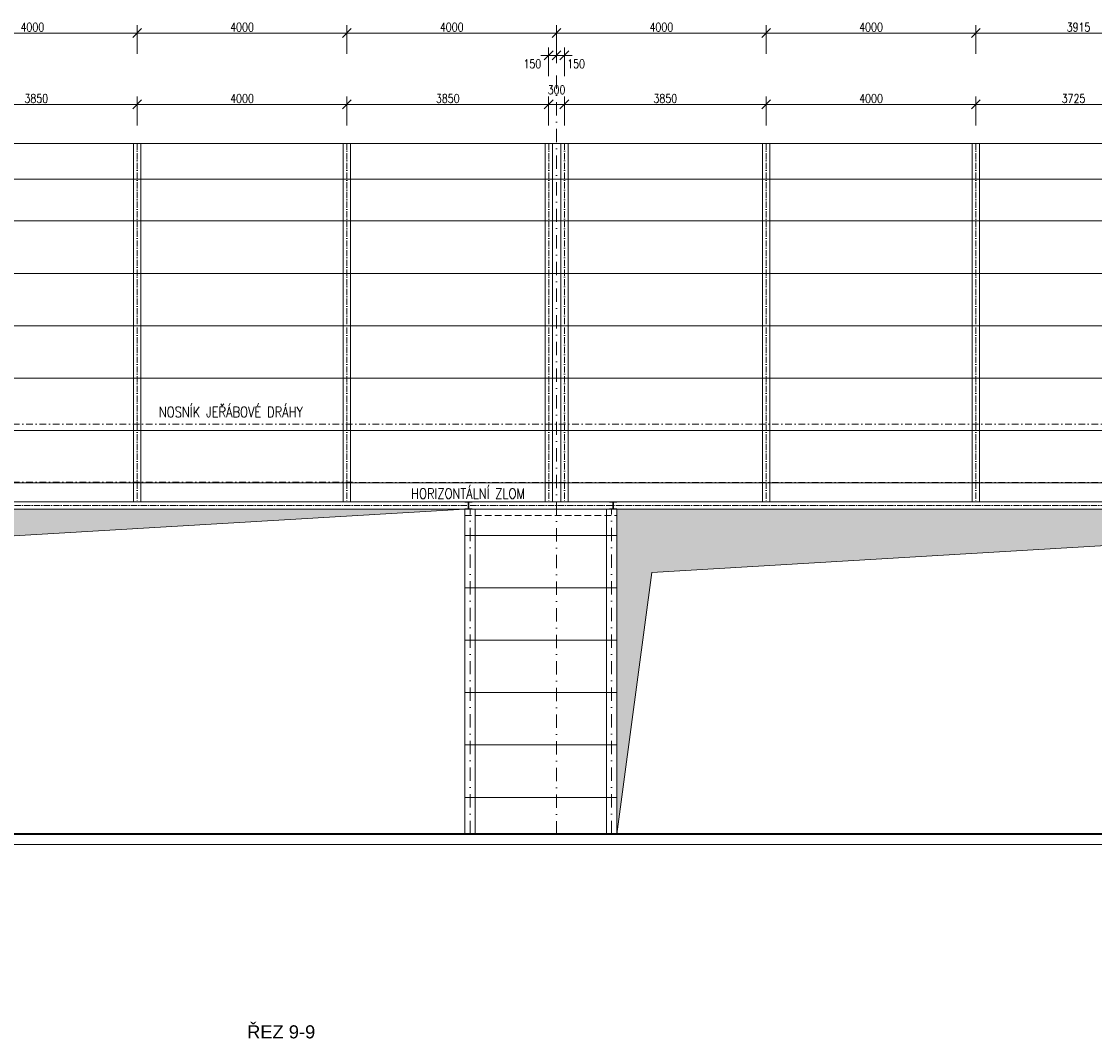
# Model space of a CAD drawing. Header units: millimetres. Extents: x -485339 to 350584, y -1189934 to 0.
# Tile 124 of 178: x 60496 to 80968, y -1168117 to -1148670. Entities that reach past the tile are written whole.
import ezdxf

# ---------------------------------------------------------------- set-up
doc = ezdxf.new("R2010")
doc.units = ezdxf.units.MM
doc.header["$LTSCALE"] = 10
for name, pattern in [('ACAD_ISO10W100', [18.5, 12, -3, 0.5, -3]), ('DASHDOT', [25.4, 12.7, -6.35, 0, -6.35]), ('DASHED', [19.05, 12.7, -6.35])]:
    doc.linetypes.add(name, pattern=pattern)
doc.layers.get('Defpoints').update_dxf_attribs({"color": 201})
for name, color, linetype, lineweight in [('N_kóty', 10, 'Continuous', 18), ('N_popis_fasáda', 212, 'Continuous', 18), ('N_čáry_obv.plášt_obrys', 212, 'Continuous', 35), ('St_popis', 250, 'Continuous', 18), ('St_čáry_obrys', 5, 'Continuous', 35), ('St_čáry_osy', 250, 'DASHDOT', 18), ('St_čáry_plné', 250, 'Continuous', 18), ('St_šrafy', 250, 'Continuous', 18)]:
    doc.layers.add(name, color=color, linetype=linetype, lineweight=lineweight)
doc.layers.add('N_profily', color=7, linetype='Continuous', lineweight=18, true_color=0x2424ff)
doc.layers.add('N_PROFILY_KOTY', color=7, linetype='Continuous', lineweight=18, true_color=0x2424ff)
doc.styles.add('Andy', font='arial.ttf')
doc.styles.get("Standard").update_dxf_attribs({"font": 'simplex.shx', "width": 0.8})
doc.dimstyles.new('stavebníM100', dxfattribs={"dimtxt": 165, "dimasz": 170, "dimexe": 150, "dimexo": 100, "dimgap": 30, "dimtad": 1, "dimdec": 0, "dimtxsty": 'Standard', "dimblk": 'OBLIQUE', "dimcen": -2.5, "dimdle": 150, "dimclrd": 256, "dimclre": 256, "dimclrt": 256, "dimadec": 4, "dimazin": 0, "dimtfac": 1, "dimtdec": 0, "dimtmove": 2, "dimatfit": 3, "dimldrblk": 'OBLIQUE', "dimfxl": 400, "dimfxlon": 1, "dimlwd": -1, "dimlwe": -1, "dimarcsym": 0})

# ---------------------------------------------------------------- blocks, each defined once
blk = doc.blocks.new('_OBLIQUE')
at = {"color": 0, "linetype": 'ByBlock'}
blk.add_line((-0.5, -0.5), (0.5, 0.5), dxfattribs=at)
blk = doc.blocks.new('*D8069')
at = {"layer": 'Defpoints', "color": 0}
for p in [(62704, -1150253), (58854, -1150997), (62704, -1150997)]:
    blk.add_point(p, dxfattribs=at)
at = {"layer": 'N_PROFILY_KOTY'}
for p, q in [((58854, -1150653), (58854, -1150103)), ((62704, -1150653), (62704, -1150103)), ((58704, -1150253), (62854, -1150253))]:
    blk.add_line(p, q, dxfattribs=at)
at = {"layer": 'N_PROFILY_KOTY', "linetype": 'ByBlock', "xscale": 170, "yscale": 170, "zscale": 170, "rotation": 180}
blk.add_blockref('_OBLIQUE', (58854, -1150253), dxfattribs=at)
at = {"layer": 'N_PROFILY_KOTY', "linetype": 'ByBlock', "xscale": 170, "yscale": 170, "zscale": 170}
blk.add_blockref('_OBLIQUE', (62704, -1150253), dxfattribs=at)
at = {"layer": 'N_PROFILY_KOTY', "lineweight": 18, "insert": (60779, -1150140), "char_height": 165, "attachment_point": 5}
blk.add_mtext('3850', dxfattribs=at)
blk = doc.blocks.new('*D8070')
at = {"layer": 'Defpoints', "color": 0}
for p in [(66704, -1150253), (62704, -1150997), (66704, -1150997)]:
    blk.add_point(p, dxfattribs=at)
at = {"layer": 'N_PROFILY_KOTY'}
for p, q in [((62704, -1150653), (62704, -1150103)), ((66704, -1150653), (66704, -1150103)), ((62554, -1150253), (66854, -1150253))]:
    blk.add_line(p, q, dxfattribs=at)
at = {"layer": 'N_PROFILY_KOTY', "linetype": 'ByBlock', "xscale": 170, "yscale": 170, "zscale": 170, "rotation": 180}
blk.add_blockref('_OBLIQUE', (62704, -1150253), dxfattribs=at)
at = {"layer": 'N_PROFILY_KOTY', "linetype": 'ByBlock', "xscale": 170, "yscale": 170, "zscale": 170}
blk.add_blockref('_OBLIQUE', (66704, -1150253), dxfattribs=at)
at = {"layer": 'N_PROFILY_KOTY', "lineweight": 18, "insert": (64704, -1150140), "char_height": 165, "attachment_point": 5}
blk.add_mtext('4000', dxfattribs=at)
blk = doc.blocks.new('*D8071')
at = {"layer": 'Defpoints', "color": 0}
for p in [(70554, -1150253), (66704, -1150997), (70554, -1150997)]:
    blk.add_point(p, dxfattribs=at)
at = {"layer": 'N_PROFILY_KOTY'}
for p, q in [((66704, -1150653), (66704, -1150103)), ((70554, -1150653), (70554, -1150103)), ((66554, -1150253), (70704, -1150253))]:
    blk.add_line(p, q, dxfattribs=at)
at = {"layer": 'N_PROFILY_KOTY', "linetype": 'ByBlock', "xscale": 170, "yscale": 170, "zscale": 170, "rotation": 180}
blk.add_blockref('_OBLIQUE', (66704, -1150253), dxfattribs=at)
at = {"layer": 'N_PROFILY_KOTY', "linetype": 'ByBlock', "xscale": 170, "yscale": 170, "zscale": 170}
blk.add_blockref('_OBLIQUE', (70554, -1150253), dxfattribs=at)
at = {"layer": 'N_PROFILY_KOTY', "lineweight": 18, "insert": (68629, -1150140), "char_height": 165, "attachment_point": 5}
blk.add_mtext('3850', dxfattribs=at)
blk = doc.blocks.new('*D8072')
at = {"layer": 'Defpoints', "color": 0}
for p in [(70854, -1150253), (70554, -1150997), (70854, -1150997)]:
    blk.add_point(p, dxfattribs=at)
at = {"layer": 'N_PROFILY_KOTY'}
for p, q in [((70554, -1150653), (70554, -1150103)), ((70854, -1150653), (70854, -1150103)), ((70404, -1150253), (71004, -1150253))]:
    blk.add_line(p, q, dxfattribs=at)
at = {"layer": 'N_PROFILY_KOTY', "linetype": 'ByBlock', "xscale": 170, "yscale": 170, "zscale": 170, "rotation": 180}
blk.add_blockref('_OBLIQUE', (70554, -1150253), dxfattribs=at)
at = {"layer": 'N_PROFILY_KOTY', "linetype": 'ByBlock', "xscale": 170, "yscale": 170, "zscale": 170}
blk.add_blockref('_OBLIQUE', (70854, -1150253), dxfattribs=at)
at = {"layer": 'N_PROFILY_KOTY', "lineweight": 18, "insert": (70704, -1149975), "char_height": 165, "attachment_point": 5}
blk.add_mtext('300', dxfattribs=at)
blk = doc.blocks.new('*D8073')
at = {"layer": 'Defpoints', "color": 0}
for p in [(74704, -1150253), (70854, -1150997), (74704, -1150997)]:
    blk.add_point(p, dxfattribs=at)
at = {"layer": 'N_PROFILY_KOTY'}
for p, q in [((70854, -1150653), (70854, -1150103)), ((74704, -1150653), (74704, -1150103)), ((70704, -1150253), (74854, -1150253))]:
    blk.add_line(p, q, dxfattribs=at)
at = {"layer": 'N_PROFILY_KOTY', "linetype": 'ByBlock', "xscale": 170, "yscale": 170, "zscale": 170, "rotation": 180}
blk.add_blockref('_OBLIQUE', (70854, -1150253), dxfattribs=at)
at = {"layer": 'N_PROFILY_KOTY', "linetype": 'ByBlock', "xscale": 170, "yscale": 170, "zscale": 170}
blk.add_blockref('_OBLIQUE', (74704, -1150253), dxfattribs=at)
at = {"layer": 'N_PROFILY_KOTY', "lineweight": 18, "insert": (72779, -1150140), "char_height": 165, "attachment_point": 5}
blk.add_mtext('3850', dxfattribs=at)
blk = doc.blocks.new('*D8074')
at = {"layer": 'Defpoints', "color": 0}
for p in [(78704, -1150253), (74704, -1150997), (78704, -1150997)]:
    blk.add_point(p, dxfattribs=at)
at = {"layer": 'N_PROFILY_KOTY'}
for p, q in [((74704, -1150653), (74704, -1150103)), ((78704, -1150653), (78704, -1150103)), ((74554, -1150253), (78854, -1150253))]:
    blk.add_line(p, q, dxfattribs=at)
at = {"layer": 'N_PROFILY_KOTY', "linetype": 'ByBlock', "xscale": 170, "yscale": 170, "zscale": 170, "rotation": 180}
blk.add_blockref('_OBLIQUE', (74704, -1150253), dxfattribs=at)
at = {"layer": 'N_PROFILY_KOTY', "linetype": 'ByBlock', "xscale": 170, "yscale": 170, "zscale": 170}
blk.add_blockref('_OBLIQUE', (78704, -1150253), dxfattribs=at)
at = {"layer": 'N_PROFILY_KOTY', "lineweight": 18, "insert": (76704, -1150140), "char_height": 165, "attachment_point": 5}
blk.add_mtext('4000', dxfattribs=at)
blk = doc.blocks.new('*D8075')
at = {"layer": 'Defpoints', "color": 0}
for p in [(82429, -1150253), (78704, -1150997), (82429, -1150997)]:
    blk.add_point(p, dxfattribs=at)
at = {"layer": 'N_PROFILY_KOTY'}
for p, q in [((78704, -1150653), (78704, -1150103)), ((82429, -1150653), (82429, -1150103)), ((78554, -1150253), (82579, -1150253))]:
    blk.add_line(p, q, dxfattribs=at)
at = {"layer": 'N_PROFILY_KOTY', "linetype": 'ByBlock', "xscale": 170, "yscale": 170, "zscale": 170, "rotation": 180}
blk.add_blockref('_OBLIQUE', (78704, -1150253), dxfattribs=at)
at = {"layer": 'N_PROFILY_KOTY', "linetype": 'ByBlock', "xscale": 170, "yscale": 170, "zscale": 170}
blk.add_blockref('_OBLIQUE', (82429, -1150253), dxfattribs=at)
at = {"layer": 'N_PROFILY_KOTY', "lineweight": 18, "insert": (80567, -1150140), "char_height": 165, "attachment_point": 5}
blk.add_mtext('3725', dxfattribs=at)
blk = doc.blocks.new('*D8092')
at = {"layer": 'Defpoints', "color": 0}
for p in [(70704, -1148767), (70704, -1149317), (70554, -1149857)]:
    blk.add_point(p, dxfattribs=at)
at = {"layer": 'N_PROFILY_KOTY'}
for p, q in [((70704, -1148917), (70704, -1149467)), ((70554, -1149717), (70554, -1149167)), ((70404, -1149317), (70854, -1149317))]:
    blk.add_line(p, q, dxfattribs=at)
at = {"layer": 'N_PROFILY_KOTY', "linetype": 'ByBlock', "xscale": 170, "yscale": 170, "zscale": 170, "rotation": 180}
blk.add_blockref('_OBLIQUE', (70554, -1149317), dxfattribs=at)
at = {"layer": 'N_PROFILY_KOTY', "linetype": 'ByBlock', "xscale": 170, "yscale": 170, "zscale": 170}
blk.add_blockref('_OBLIQUE', (70704, -1149317), dxfattribs=at)
at = {"layer": 'N_PROFILY_KOTY', "lineweight": 18, "insert": (70242, -1149479), "char_height": 165, "attachment_point": 5}
blk.add_mtext('150', dxfattribs=at)
blk = doc.blocks.new('*D8093')
at = {"layer": 'Defpoints', "color": 0}
for p in [(70704, -1148767), (70854, -1149317), (70854, -1149857)]:
    blk.add_point(p, dxfattribs=at)
at = {"layer": 'N_PROFILY_KOTY'}
for p, q in [((70704, -1148917), (70704, -1149467)), ((70854, -1149717), (70854, -1149167)), ((70554, -1149317), (71004, -1149317))]:
    blk.add_line(p, q, dxfattribs=at)
at = {"layer": 'N_PROFILY_KOTY', "linetype": 'ByBlock', "xscale": 170, "yscale": 170, "zscale": 170, "rotation": 180}
blk.add_blockref('_OBLIQUE', (70704, -1149317), dxfattribs=at)
at = {"layer": 'N_PROFILY_KOTY', "linetype": 'ByBlock', "xscale": 170, "yscale": 170, "zscale": 170}
blk.add_blockref('_OBLIQUE', (70854, -1149317), dxfattribs=at)
at = {"layer": 'N_PROFILY_KOTY', "lineweight": 18, "insert": (71078, -1149479), "char_height": 165, "attachment_point": 5}
blk.add_mtext('150', dxfattribs=at)
blk = doc.blocks.new('*D8118')
at = {"layer": 'Defpoints', "color": 0}
for p in [(62704, -1148891), (58704, -1150997), (62704, -1150997)]:
    blk.add_point(p, dxfattribs=at)
at = {"layer": 'N_kóty'}
for p, q in [((58704, -1149291), (58704, -1148741)), ((62704, -1149291), (62704, -1148741)), ((58554, -1148891), (62854, -1148891))]:
    blk.add_line(p, q, dxfattribs=at)
at = {"layer": 'N_kóty', "linetype": 'ByBlock', "xscale": 170, "yscale": 170, "zscale": 170, "rotation": 180}
blk.add_blockref('_OBLIQUE', (58704, -1148891), dxfattribs=at)
at = {"layer": 'N_kóty', "linetype": 'ByBlock', "xscale": 170, "yscale": 170, "zscale": 170}
blk.add_blockref('_OBLIQUE', (62704, -1148891), dxfattribs=at)
at = {"layer": 'N_kóty', "lineweight": 18, "insert": (60704, -1148779), "char_height": 165, "attachment_point": 5}
blk.add_mtext('4000', dxfattribs=at)
blk = doc.blocks.new('*D8119')
at = {"layer": 'Defpoints', "color": 0}
for p in [(66704, -1148891), (62704, -1150997), (66704, -1150997)]:
    blk.add_point(p, dxfattribs=at)
at = {"layer": 'N_kóty'}
for p, q in [((62704, -1149291), (62704, -1148741)), ((66704, -1149291), (66704, -1148741)), ((62554, -1148891), (66854, -1148891))]:
    blk.add_line(p, q, dxfattribs=at)
at = {"layer": 'N_kóty', "linetype": 'ByBlock', "xscale": 170, "yscale": 170, "zscale": 170, "rotation": 180}
blk.add_blockref('_OBLIQUE', (62704, -1148891), dxfattribs=at)
at = {"layer": 'N_kóty', "linetype": 'ByBlock', "xscale": 170, "yscale": 170, "zscale": 170}
blk.add_blockref('_OBLIQUE', (66704, -1148891), dxfattribs=at)
at = {"layer": 'N_kóty', "lineweight": 18, "insert": (64704, -1148779), "char_height": 165, "attachment_point": 5}
blk.add_mtext('4000', dxfattribs=at)
blk = doc.blocks.new('*D8122')
at = {"layer": 'Defpoints', "color": 0}
for p in [(70704, -1148891), (66704, -1150997), (70704, -1150997)]:
    blk.add_point(p, dxfattribs=at)
at = {"layer": 'N_kóty'}
for p, q in [((66704, -1149291), (66704, -1148741)), ((70704, -1149291), (70704, -1148741)), ((66554, -1148891), (70854, -1148891))]:
    blk.add_line(p, q, dxfattribs=at)
at = {"layer": 'N_kóty', "linetype": 'ByBlock', "xscale": 170, "yscale": 170, "zscale": 170, "rotation": 180}
blk.add_blockref('_OBLIQUE', (66704, -1148891), dxfattribs=at)
at = {"layer": 'N_kóty', "linetype": 'ByBlock', "xscale": 170, "yscale": 170, "zscale": 170}
blk.add_blockref('_OBLIQUE', (70704, -1148891), dxfattribs=at)
at = {"layer": 'N_kóty', "lineweight": 18, "insert": (68704, -1148779), "char_height": 165, "attachment_point": 5}
blk.add_mtext('4000', dxfattribs=at)
blk = doc.blocks.new('*D8123')
at = {"layer": 'Defpoints', "color": 0}
for p in [(74704, -1148891), (70704, -1150997), (74704, -1150997)]:
    blk.add_point(p, dxfattribs=at)
at = {"layer": 'N_kóty'}
for p, q in [((70704, -1149291), (70704, -1148741)), ((74704, -1149291), (74704, -1148741)), ((70554, -1148891), (74854, -1148891))]:
    blk.add_line(p, q, dxfattribs=at)
at = {"layer": 'N_kóty', "linetype": 'ByBlock', "xscale": 170, "yscale": 170, "zscale": 170, "rotation": 180}
blk.add_blockref('_OBLIQUE', (70704, -1148891), dxfattribs=at)
at = {"layer": 'N_kóty', "linetype": 'ByBlock', "xscale": 170, "yscale": 170, "zscale": 170}
blk.add_blockref('_OBLIQUE', (74704, -1148891), dxfattribs=at)
at = {"layer": 'N_kóty', "lineweight": 18, "insert": (72704, -1148779), "char_height": 165, "attachment_point": 5}
blk.add_mtext('4000', dxfattribs=at)
blk = doc.blocks.new('*D8124')
at = {"layer": 'Defpoints', "color": 0}
for p in [(78704, -1148891), (74704, -1150997), (78704, -1150997)]:
    blk.add_point(p, dxfattribs=at)
at = {"layer": 'N_kóty'}
for p, q in [((74704, -1149291), (74704, -1148741)), ((78704, -1149291), (78704, -1148741)), ((74554, -1148891), (78854, -1148891))]:
    blk.add_line(p, q, dxfattribs=at)
at = {"layer": 'N_kóty', "linetype": 'ByBlock', "xscale": 170, "yscale": 170, "zscale": 170, "rotation": 180}
blk.add_blockref('_OBLIQUE', (74704, -1148891), dxfattribs=at)
at = {"layer": 'N_kóty', "linetype": 'ByBlock', "xscale": 170, "yscale": 170, "zscale": 170}
blk.add_blockref('_OBLIQUE', (78704, -1148891), dxfattribs=at)
at = {"layer": 'N_kóty', "lineweight": 18, "insert": (76704, -1148779), "char_height": 165, "attachment_point": 5}
blk.add_mtext('4000', dxfattribs=at)
blk = doc.blocks.new('*D8125')
at = {"layer": 'Defpoints', "color": 0}
for p in [(82619, -1148891), (82619, -1150792), (78704, -1150997)]:
    blk.add_point(p, dxfattribs=at)
at = {"layer": 'N_kóty'}
for p, q in [((78704, -1149291), (78704, -1148741)), ((82619, -1149291), (82619, -1148741)), ((78554, -1148891), (82769, -1148891))]:
    blk.add_line(p, q, dxfattribs=at)
at = {"layer": 'N_kóty', "linetype": 'ByBlock', "xscale": 170, "yscale": 170, "zscale": 170, "rotation": 180}
blk.add_blockref('_OBLIQUE', (78704, -1148891), dxfattribs=at)
at = {"layer": 'N_kóty', "linetype": 'ByBlock', "xscale": 170, "yscale": 170, "zscale": 170}
blk.add_blockref('_OBLIQUE', (82619, -1148891), dxfattribs=at)
at = {"layer": 'N_kóty', "lineweight": 18, "insert": (80662, -1148779), "char_height": 165, "attachment_point": 5}
blk.add_mtext('3915', dxfattribs=at)

msp = doc.modelspace()

# ---------------------------------------------------------------- hatches: boundary and pattern name
at = {"layer": 'St_šrafy', "lineweight": 18}
h = msp.add_hatch(color=253, dxfattribs=at)
h.dxf.hatch_style = 1
h.paths.add_polyline_path([(47854.5, -1164177.3), (48524.1, -1159184.9), (68954.5, -1157977.3), (47854.5, -1157977.3)])
h = msp.add_hatch(color=253, dxfattribs=at)
h.dxf.hatch_style = 1
h.paths.add_polyline_path([(71854.5, -1164177.3), (72524.1, -1159184.9), (92854.5, -1157977.3), (71854.5, -1157977.3)])

# ---------------------------------------------------------------- linework, layer by layer
at = {"layer": 'N_profily', "lineweight": 18}
for points in [[(62634.5, -1150997.3), (62634.5, -1157837.3)], [(62774.5, -1150997.3), (62774.5, -1157837.3)], [(66634.5, -1150997.3), (66634.5, -1157837.3)], [(66774.5, -1150997.3), (66774.5, -1157837.3)], [(70484.5, -1150997.3), (70484.5, -1157837.3)], [(70624.5, -1150997.3), (70624.5, -1157837.3)], [(70784.5, -1150997.3), (70784.5, -1157837.3)], [(70924.5, -1150997.3), (70924.5, -1157837.3)], [(74634.5, -1150997.3), (74634.5, -1157837.3)], [(74774.5, -1150997.3), (74774.5, -1157837.3)], [(78634.5, -1150997.3), (78634.5, -1157837.3)], [(78774.5, -1150997.3), (78774.5, -1157837.3)], [(47714.5, -1157837.3), (92994.5, -1157837.3)], [(47854.5, -1157977.3), (92854.5, -1157977.3)]]:
    msp.add_lwpolyline(points, dxfattribs=at)
at = {"layer": 'N_profily', "linetype": 'ACAD_ISO10W100', "lineweight": 18}
for points in [[(62704.5, -1150997.3), (62704.5, -1157837.3)], [(66704.5, -1150997.3), (66704.5, -1157837.3)], [(70554.5, -1150997.3), (70554.5, -1157837.3)], [(70854.5, -1150997.3), (70854.5, -1157837.3)], [(74704.5, -1150997.3), (74704.5, -1157837.3)], [(78704.5, -1150997.3), (78704.5, -1157837.3)], [(47784.5, -1157907.3), (92924.5, -1157907.3)]]:
    msp.add_lwpolyline(points, dxfattribs=at)
at = {"layer": 'N_profily', "lineweight": 18}
for points in [[(69020.5, -1157845.8), (69020.5, -1157968.8), (68954.5, -1157968.8), (68954.5, -1157977.3), (69094.5, -1157977.3), (69094.5, -1157968.8), (69028.5, -1157968.8), (69028.5, -1157845.8), (69094.5, -1157845.8), (69094.5, -1157837.3), (68954.5, -1157837.3), (68954.5, -1157845.8)], [(71780.5, -1157845.8), (71780.5, -1157968.8), (71714.5, -1157968.8), (71714.5, -1157977.3), (71854.5, -1157977.3), (71854.5, -1157968.8), (71788.5, -1157968.8), (71788.5, -1157845.8), (71854.5, -1157845.8), (71854.5, -1157837.3), (71714.5, -1157837.3), (71714.5, -1157845.8)]]:
    msp.add_lwpolyline(points, close=True, dxfattribs=at)
at = {"layer": 'N_čáry_obv.plášt_obrys', "lineweight": 18}
for points in [[(82619.5, -1150997.3), (16899.5, -1150997.3)], [(98063.4, -1151677.3), (1634.4, -1151677.3)], [(98063.5, -1152477.3), (1634.4, -1152477.3)], [(98063.6, -1153477.3), (1634.3, -1153477.3)], [(98063.7, -1154477.3), (1634.2, -1154477.3)], [(98063.8, -1155477.3), (1634.1, -1155477.3)], [(98063.8, -1156477.3), (1634, -1156477.3)], [(98063.9, -1157477.3), (1634, -1157477.3)], [(68954.5, -1164177.3), (68954.5, -1157977.3), (47854.5, -1157977.3), (47854.5, -1164177.3)], [(68954.5, -1157977.3), (71854.5, -1157977.3)], [(71854.5, -1157977.3), (71854.5, -1164177.3)], [(71854.5, -1157977.3), (92854.5, -1157977.3)], [(71854.5, -1158477.3), (68954.5, -1158477.3)], [(71854.5, -1159477.3), (68954.5, -1159477.3)], [(71854.5, -1160477.3), (68954.5, -1160477.3)], [(71854.5, -1161477.3), (68954.5, -1161477.3)], [(71854.5, -1162477.3), (68954.5, -1162477.3)], [(71854.5, -1163477.3), (68954.5, -1163477.3)]]:
    msp.add_lwpolyline(points, dxfattribs=at)
for points in [[(47854.5, -1164177.3), (48524.1, -1159184.9), (68954.5, -1157977.3), (47854.5, -1157977.3)], [(71854.5, -1164177.3), (72524.1, -1159184.9), (92854.5, -1157977.3), (71854.5, -1157977.3)]]:
    msp.add_lwpolyline(points, close=True, dxfattribs=at)
at = {"layer": 'N_čáry_obv.plášt_obrys', "linetype": 'DASHED', "lineweight": 18}
msp.add_lwpolyline([(68954.5, -1158097.3), (71854.5, -1158097.3)], dxfattribs=at)
at = {"layer": 'St_čáry_obrys'}
msp.add_lwpolyline([(97854.2, -1164177.3), (1843.7, -1164177.3)], dxfattribs=at)
at = {"layer": 'St_čáry_osy', "lineweight": 18, "ltscale": 2}
for points in [[(70704.5, -1149702.5), (70704.5, -1164177.3)], [(69054.5, -1164177.3), (69054.5, -1157977.3)], [(71754.5, -1164177.3), (71754.5, -1157977.3)]]:
    msp.add_lwpolyline(points, dxfattribs=at)
at = {"layer": 'St_čáry_osy', "lineweight": 18}
for points in [[(1634, -1156351), (97854.2, -1156355.7)], [(1634, -1157462), (97854.2, -1157466.7)]]:
    msp.add_lwpolyline(points, dxfattribs=at)
at = {"layer": 'St_čáry_plné', "lineweight": 18}
for points in [[(68954.5, -1164177.3), (68954.5, -1157977.3)], [(69154.5, -1164177.3), (69154.5, -1157977.3)], [(71654.5, -1164177.3), (71654.5, -1157977.3)], [(71854.5, -1164177.3), (71854.5, -1157977.3)]]:
    msp.add_lwpolyline(points, dxfattribs=at)
at = {"layer": 'St_čáry_plné'}
msp.add_lwpolyline([(97854.2, -1164377.3), (1843.7, -1164377.3)], dxfattribs=at)

# ---------------------------------------------------------------- texts
at = {"layer": 'N_popis_fasáda', "lineweight": 18, "width": 0.8}
msp.add_text('HORIZONTÁLNÍ ZLOM', height=200, dxfattribs=at).set_placement((67930.3, -1157779.9))
at = {"layer": 'St_popis', "style": 'Andy'}
msp.add_text('ŘEZ 9-9', height=250, dxfattribs=at).set_placement((64801, -1168076.5))
at = {"layer": 'St_čáry_osy', "lineweight": 18, "width": 0.8}
msp.add_text('NOSNÍK JEŘÁBOVÉ DRÁHY', height=200, dxfattribs=at).set_placement((63117.8, -1156223.4))

# ---------------------------------------------------------------- dimensions: what is measured, and where the dimension line sits
at = {"layer": 'N_kóty', "lineweight": 18}
for base, p1, p2, picture, middle in [((62704.5, -1148891.1), (58704.5, -1150997.3), (62704.5, -1150997.3), '*D8118', (60704.5, -1148778.6)), ((66704.5, -1148891.1), (62704.5, -1150997.3), (66704.5, -1150997.3), '*D8119', (64704.5, -1148778.6)), ((70704.5, -1148891.1), (66704.5, -1150997.3), (70704.5, -1150997.3), '*D8122', (68704.5, -1148778.6)), ((74704.5, -1148891.1), (70704.5, -1150997.3), (74704.5, -1150997.3), '*D8123', (72704.5, -1148778.6)), ((78704.5, -1148891.1), (74704.5, -1150997.3), (78704.5, -1150997.3), '*D8124', (76704.5, -1148778.6)), ((82619.5, -1148891.1), (78704.5, -1150997.3), (82619.5, -1150792.3), '*D8125', (80662, -1148778.6))]:
    dim = msp.add_linear_dim(base=base, p1=p1, p2=p2, dimstyle='stavebníM100', dxfattribs=at)
    dim.commit()
    dim.dimension.update_dxf_attribs({"geometry": picture, "text_midpoint": middle})
at = {"layer": 'N_PROFILY_KOTY', "lineweight": 18}
for base, p1, p2, picture, middle in [((70704.5, -1149317.5), (70554.5, -1149856.8), (70704.5, -1148767), '*D8092', (70242.1, -1149478.6)), ((70854.5, -1149317.5), (70704.5, -1148767), (70854.5, -1149856.8), '*D8093', (71077.5, -1149478.6))]:
    dim = msp.add_linear_dim(base=base, p1=p1, p2=p2, dimstyle='stavebníM100', override={"dimtxsty": 'Standard', "dimldrblk": 'OBLIQUE'}, dxfattribs=at)
    dim.commit()
    dim.dimension.update_dxf_attribs({"geometry": picture, "text_midpoint": middle, "dimtype": 160})
for base, p1, p2, picture, middle in [((70854.5, -1150253), (70554.5, -1150997.3), (70854.5, -1150997.3), '*D8072', (70704.5, -1149975.5)), ((62704.5, -1150253), (58854.5, -1150997.3), (62704.5, -1150997.3), '*D8069', (60779.5, -1150140.5)), ((66704.5, -1150253), (62704.5, -1150997.3), (66704.5, -1150997.3), '*D8070', (64704.5, -1150140.5)), ((70554.5, -1150253), (66704.5, -1150997.3), (70554.5, -1150997.3), '*D8071', (68629.5, -1150140.5)), ((74704.5, -1150253), (70854.5, -1150997.3), (74704.5, -1150997.3), '*D8073', (72779.5, -1150140.5)), ((78704.5, -1150253), (74704.5, -1150997.3), (78704.5, -1150997.3), '*D8074', (76704.5, -1150140.5)), ((82429.5, -1150253), (78704.5, -1150997.3), (82429.5, -1150997.3), '*D8075', (80567, -1150140.5))]:
    dim = msp.add_linear_dim(base=base, p1=p1, p2=p2, dimstyle='stavebníM100', dxfattribs=at)
    dim.commit()
    dim.dimension.update_dxf_attribs({"geometry": picture, "text_midpoint": middle})

doc.saveas('drawing.dxf')
